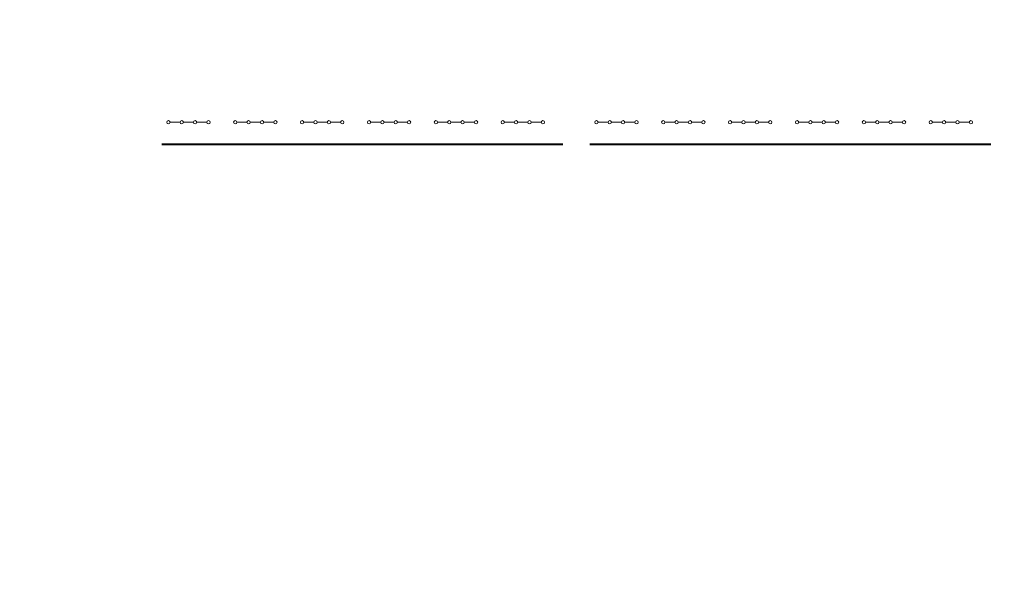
# Model space of a CAD drawing. Header units: millimetres. Extents: x 0 to 630, y 0 to 297.
# Tile 1 of 4: x 0 to 294, y 0 to 167. Entities that reach past the tile are written whole.
import ezdxf

# ---------------------------------------------------------------- set-up
doc = ezdxf.new("R2010")
doc.units = ezdxf.units.MM
doc.linetypes.add('K5LT_BASIC', pattern=[0])
doc.linetypes.add('K5LT_THIN', pattern=[0])

# ---------------------------------------------------------------- blocks, each defined once
blk = doc.blocks.new('U23')
at = {"linetype": 'K5LT_THIN', "lineweight": 18}
for p, q in [((44.97, 136.07), (47.97, 136.07)), ((48.97, 136.07), (51.97, 136.07)), ((52.97, 136.07), (55.97, 136.07))]:
    blk.add_line(p, q, dxfattribs=at)
for centre, start, end in [((44.47, 136.07), 0, 180), ((44.47, 136.07), 180, 0), ((48.47, 136.07), 0, 180), ((48.47, 136.07), 180, 0), ((52.47, 136.07), 0, 180), ((52.47, 136.07), 180, 0), ((56.47, 136.07), 0, 180), ((56.47, 136.07), 180, 0)]:
    blk.add_arc(centre, 0.5, start, end, dxfattribs=at)
blk = doc.blocks.new('U24')
at = {"linetype": 'K5LT_THIN', "lineweight": 18}
for p, q in [((64.97, 136.07), (67.97, 136.07)), ((68.97, 136.07), (71.97, 136.07)), ((72.97, 136.07), (75.97, 136.07))]:
    blk.add_line(p, q, dxfattribs=at)
for centre, start, end in [((64.47, 136.07), 0, 180), ((64.47, 136.07), 180, 0), ((68.47, 136.07), 0, 180), ((68.47, 136.07), 180, 0), ((72.47, 136.07), 0, 180), ((72.47, 136.07), 180, 0), ((76.47, 136.07), 0, 180), ((76.47, 136.07), 180, 0)]:
    blk.add_arc(centre, 0.5, start, end, dxfattribs=at)
blk = doc.blocks.new('U25')
at = {"linetype": 'K5LT_THIN', "lineweight": 18}
for p, q in [((84.97, 136.07), (87.97, 136.07)), ((88.97, 136.07), (91.97, 136.07)), ((92.97, 136.07), (95.97, 136.07))]:
    blk.add_line(p, q, dxfattribs=at)
for centre, start, end in [((84.47, 136.07), 0, 180), ((84.47, 136.07), 180, 0), ((88.47, 136.07), 0, 180), ((88.47, 136.07), 180, 0), ((92.47, 136.07), 0, 180), ((92.47, 136.07), 180, 0), ((96.47, 136.07), 0, 180), ((96.47, 136.07), 180, 0)]:
    blk.add_arc(centre, 0.5, start, end, dxfattribs=at)
blk = doc.blocks.new('U26')
at = {"linetype": 'K5LT_THIN', "lineweight": 18}
for p, q in [((104.97, 136.07), (107.97, 136.07)), ((108.97, 136.07), (111.97, 136.07)), ((112.97, 136.07), (115.97, 136.07))]:
    blk.add_line(p, q, dxfattribs=at)
for centre, start, end in [((104.47, 136.07), 0, 180), ((104.47, 136.07), 180, 0), ((108.47, 136.07), 0, 180), ((108.47, 136.07), 180, 0), ((112.47, 136.07), 0, 180), ((112.47, 136.07), 180, 0), ((116.47, 136.07), 0, 180), ((116.47, 136.07), 180, 0)]:
    blk.add_arc(centre, 0.5, start, end, dxfattribs=at)
blk = doc.blocks.new('U27')
at = {"linetype": 'K5LT_THIN', "lineweight": 18}
for p, q in [((124.97, 136.07), (127.97, 136.07)), ((128.97, 136.07), (131.97, 136.07)), ((132.97, 136.07), (135.97, 136.07))]:
    blk.add_line(p, q, dxfattribs=at)
for centre, start, end in [((124.47, 136.07), 0, 180), ((124.47, 136.07), 180, 0), ((128.47, 136.07), 0, 180), ((128.47, 136.07), 180, 0), ((132.47, 136.07), 0, 180), ((132.47, 136.07), 180, 0), ((136.47, 136.07), 0, 180), ((136.47, 136.07), 180, 0)]:
    blk.add_arc(centre, 0.5, start, end, dxfattribs=at)
blk = doc.blocks.new('U28')
at = {"linetype": 'K5LT_THIN', "lineweight": 18}
for p, q in [((144.97, 136.07), (147.97, 136.07)), ((148.97, 136.07), (151.97, 136.07)), ((152.97, 136.07), (155.97, 136.07))]:
    blk.add_line(p, q, dxfattribs=at)
for centre, start, end in [((144.47, 136.07), 0, 180), ((144.47, 136.07), 180, 0), ((148.47, 136.07), 0, 180), ((148.47, 136.07), 180, 0), ((152.47, 136.07), 0, 180), ((152.47, 136.07), 180, 0), ((156.47, 136.07), 0, 180), ((156.47, 136.07), 180, 0)]:
    blk.add_arc(centre, 0.5, start, end, dxfattribs=at)
blk = doc.blocks.new('U29')
at = {"linetype": 'K5LT_THIN', "lineweight": 18}
for p, q in [((172.97, 136.07), (175.97, 136.07)), ((176.97, 136.07), (179.97, 136.07)), ((180.97, 136.07), (183.97, 136.07))]:
    blk.add_line(p, q, dxfattribs=at)
for centre, start, end in [((172.47, 136.07), 0, 180), ((172.47, 136.07), 180, 0), ((176.47, 136.07), 0, 180), ((176.47, 136.07), 180, 0), ((180.47, 136.07), 0, 180), ((180.47, 136.07), 180, 0), ((184.47, 136.07), 0, 180), ((184.47, 136.07), 180, 0)]:
    blk.add_arc(centre, 0.5, start, end, dxfattribs=at)
blk = doc.blocks.new('U30')
at = {"linetype": 'K5LT_THIN', "lineweight": 18}
for p, q in [((192.97, 136.07), (195.97, 136.07)), ((196.97, 136.07), (199.97, 136.07)), ((200.97, 136.07), (203.97, 136.07))]:
    blk.add_line(p, q, dxfattribs=at)
for centre, start, end in [((192.47, 136.07), 0, 180), ((192.47, 136.07), 180, 0), ((196.47, 136.07), 0, 180), ((196.47, 136.07), 180, 0), ((200.47, 136.07), 0, 180), ((200.47, 136.07), 180, 0), ((204.47, 136.07), 0, 180), ((204.47, 136.07), 180, 0)]:
    blk.add_arc(centre, 0.5, start, end, dxfattribs=at)
blk = doc.blocks.new('U31')
at = {"linetype": 'K5LT_THIN', "lineweight": 18}
for p, q in [((212.97, 136.07), (215.97, 136.07)), ((216.97, 136.07), (219.97, 136.07)), ((220.97, 136.07), (223.97, 136.07))]:
    blk.add_line(p, q, dxfattribs=at)
for centre, start, end in [((212.47, 136.07), 0, 180), ((212.47, 136.07), 180, 0), ((216.47, 136.07), 0, 180), ((216.47, 136.07), 180, 0), ((220.47, 136.07), 0, 180), ((220.47, 136.07), 180, 0), ((224.47, 136.07), 0, 180), ((224.47, 136.07), 180, 0)]:
    blk.add_arc(centre, 0.5, start, end, dxfattribs=at)
blk = doc.blocks.new('U32')
at = {"linetype": 'K5LT_THIN', "lineweight": 18}
for p, q in [((232.97, 136.07), (235.97, 136.07)), ((236.97, 136.07), (239.97, 136.07)), ((240.97, 136.07), (243.97, 136.07))]:
    blk.add_line(p, q, dxfattribs=at)
for centre, start, end in [((232.47, 136.07), 0, 180), ((232.47, 136.07), 180, 0), ((236.47, 136.07), 0, 180), ((236.47, 136.07), 180, 0), ((240.47, 136.07), 0, 180), ((240.47, 136.07), 180, 0), ((244.47, 136.07), 0, 180), ((244.47, 136.07), 180, 0)]:
    blk.add_arc(centre, 0.5, start, end, dxfattribs=at)
blk = doc.blocks.new('U33')
at = {"linetype": 'K5LT_THIN', "lineweight": 18}
for p, q in [((252.97, 136.07), (255.97, 136.07)), ((256.97, 136.07), (259.97, 136.07)), ((260.97, 136.07), (263.97, 136.07))]:
    blk.add_line(p, q, dxfattribs=at)
for centre, start, end in [((252.47, 136.07), 0, 180), ((252.47, 136.07), 180, 0), ((256.47, 136.07), 0, 180), ((256.47, 136.07), 180, 0), ((260.47, 136.07), 0, 180), ((260.47, 136.07), 180, 0), ((264.47, 136.07), 0, 180), ((264.47, 136.07), 180, 0)]:
    blk.add_arc(centre, 0.5, start, end, dxfattribs=at)
blk = doc.blocks.new('U34')
at = {"linetype": 'K5LT_THIN', "lineweight": 18}
for p, q in [((272.97, 136.07), (275.97, 136.07)), ((276.97, 136.07), (279.97, 136.07)), ((280.97, 136.07), (283.97, 136.07))]:
    blk.add_line(p, q, dxfattribs=at)
for centre, start, end in [((272.47, 136.07), 0, 180), ((272.47, 136.07), 180, 0), ((276.47, 136.07), 0, 180), ((276.47, 136.07), 180, 0), ((280.47, 136.07), 0, 180), ((280.47, 136.07), 180, 0), ((284.47, 136.07), 0, 180), ((284.47, 136.07), 180, 0)]:
    blk.add_arc(centre, 0.5, start, end, dxfattribs=at)

msp = doc.modelspace()

# ---------------------------------------------------------------- linework, layer by layer
at = {"linetype": 'K5LT_BASIC', "lineweight": 40}
for p, q in [((42.47, 129.47), (162.47, 129.47)), ((170.47, 129.47), (290.47, 129.47))]:
    msp.add_line(p, q, dxfattribs=at)

# ---------------------------------------------------------------- block references
for name in ['U23', 'U24', 'U25', 'U26', 'U27', 'U28', 'U29', 'U30', 'U31', 'U32', 'U33', 'U34']:
    msp.add_blockref(name, (0, 0))

doc.saveas('drawing.dxf')
